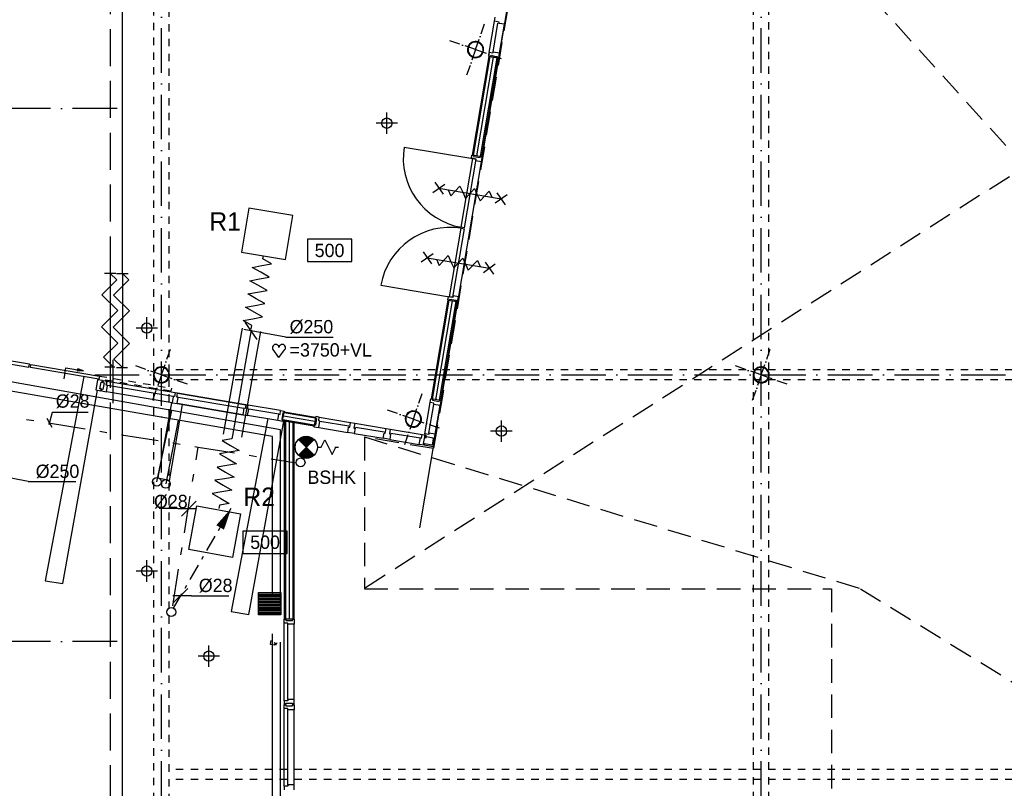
# Model space of a CAD drawing. Extents: x -866131 to -691536, y 173952 to 258052.
# Tile 26 of 160: x -814717 to -801420, y 193236 to 203620. Entities that reach past the tile are written whole.
import ezdxf
from ezdxf.enums import TextEntityAlignment as Align

# ---------------------------------------------------------------- set-up
doc = ezdxf.new("R2010")
doc.units = 0
doc.header["$LTSCALE"] = 100
for name, pattern in [('2322004', [45, 40, -5]), ('2322107', [2000, 1000, 1000]), ('2322108', [7, 5, -2]), ('2322109', [10, 5, -2, 1, -2]), ('CENTER2', [11.25, 7.5, -1.25, 1.25, -1.25]), ('DASHDOT', [9, 6, -1.5, 0, -1.5]), ('HIDDEN', [2, 1, -1]), ('HIDDEN2', [4.7625, 3.175, -1.5875])]:
    doc.linetypes.add(name, pattern=pattern)
doc.layers.get('0').update_dxf_attribs({"linetype": 'CONTINUOUS'})
for name, color, linetype in [('AL$7----_STRAMIEN', 1, 'DASHDOT'), ('AL$8----_HULPLIJNEN', 2, 'CONTINUOUS'), ('AL22----_BINNENWAND', 7, 'CONTINUOUS'), ('AL28----_KONSTRUKTIE', 3, 'CONTINUOUS'), ('AL31----_BUITENKOZ', 7, 'CONTINUOUS'), ('AL32----_BINNENKOZ', 7, 'CONTINUOUS'), ('AL65----_BEVEILIGING', 7, 'CONTINUOUS'), ('ALL-----_REFLIJNEN', 8, 'CONTINUOUS'), ('ALXAA---_GEWBETON', 12, 'CONTINUOUS'), ('BOUW', 8, 'CONTINUOUS'), ('MV-BINNENBESTRATING', 1, 'CONTINUOUS'), ('MV-BINNENKOZIJN', 1, 'CONTINUOUS'), ('MV-STAALKOLOM', 1, 'CONTINUOUS'), ('WL$1----', 4, 'CONTINUOUS'), ('WL531---', 4, 'CONTINUOUS'), ('WL561---_AANVOER', 4, 'CONTINUOUS'), ('WL561---_RETOUR', 4, 'CONTINUOUS'), ('WL570---_HARTLIJN', 7, 'CONTINUOUS'), ('WL570---_HULPLIJN', 7, 'CONTINUOUS'), ('WL570---_RETOUR', 3, 'CONTINUOUS'), ('WL570---_TOEVOER', 3, 'CONTINUOUS'), ('WM$1----', 1, 'CONTINUOUS'), ('WM531---', 1, 'CONTINUOUS'), ('WM541---', 1, 'CONTINUOUS'), ('WM570---', 1, 'CONTINUOUS')]:
    doc.layers.add(name, color=color, linetype=linetype)
doc.styles.add('BURO-018', font='BUROFONT.shx', dxfattribs={"height": 180})
doc.styles.add('BURO-025', font='BUROFONT.shx', dxfattribs={"height": 250})

# ---------------------------------------------------------------- blocks, each defined once
blk = doc.blocks.new('LU-1D-F-FA3E7')
at = {"color": 0, "linetype": 'CONTINUOUS'}
for p, q in [((-500, 0), (-455, 0)), ((-455, 0), (-409, 125)), ((-409, 125), (-364, 0)), ((-364, 0), (-318, -125)), ((-318, -125), (-273, 0)), ((-273, 0), (-227, 125)), ((-227, 125), (-182, 0)), ((-182, 0), (-136, -125)), ((-136, -125), (-91, 0)), ((-91, 0), (-45, 125)), ((-45, 125), (0, 0)), ((0, 0), (45, -125)), ((45, -125), (91, 0)), ((91, 0), (136, 125)), ((136, 125), (182, 0)), ((182, 0), (227, -125)), ((227, -125), (273, 0)), ((273, 0), (318, 125)), ((318, 125), (364, 0)), ((364, 0), (409, -125)), ((409, -125), (455, 0)), ((455, 0), (500, 0))]:
    blk.add_line(p, q, dxfattribs=at)
blk = doc.blocks.new('LU-ORNAM-25825800')
at = {"color": 0, "linetype": 'CONTINUOUS'}
for p, q in [((300, 300), (-300, 300)), ((-300, 300), (-300, -300)), ((300, -300), (300, 300)), ((-300, -300), (300, -300))]:
    blk.add_line(p, q, dxfattribs=at)
blk = doc.blocks.new('LU-1D-K-FA')
at = {"color": 0, "linetype": 'CONTINUOUS'}
for p, q in [((-0.5, 125), (0.5, 125)), ((-0.5, -125), (0.5, -125))]:
    blk.add_line(p, q, dxfattribs=at)
at = {"layer": 'WL570---_HARTLIJN', "linetype": 'CENTER2'}
blk.add_line((-0.5, 0), (0.5, 0), dxfattribs=at)
blk = doc.blocks.new('LU-ORND')
at = {"color": 0, "linetype": 'CONTINUOUS'}
for p, q in [((-3, 1.5), (-3, -1.5)), ((3, 1.5), (-3, 1.5)), ((3, -1.5), (3, 1.5)), ((-3, -1.5), (3, -1.5))]:
    blk.add_line(p, q, dxfattribs=at)
blk = doc.blocks.new('HART')
at = {"color": 1}
for q in [(-28.1, 39.5), (51.4, 39.5)]:
    blk.add_line((11.6, -12.9), q, dxfattribs=at)
for centre, start, end in [((-10.5, 52.8), 0, 217.18669), ((33.8, 52.8), 322.81331, 180)]:
    blk.add_arc(centre, 22.1, start, end, dxfattribs=at)
blk = doc.blocks.new('*U227', base_point=(18020, 23519))
at = {"layer": 'WM570---', "linetype": 'CONTINUOUS'}
for p, q in [((18493, 23427), (17922, 23538)), ((17941, 23636), (18099, 23402)), ((18493, 23427), (19133, 23427))]:
    blk.add_line(p, q, dxfattribs=at)
at = {"layer": 'WM570---', "linetype": 'CONTINUOUS', "style": 'BURO-018'}
blk.add_text('%%c250', height=180, dxfattribs=at).set_placement((18593, 23477))
blk = doc.blocks.new('LDV1109')
at = {"color": 0, "linetype": 'CONTINUOUS'}
for p, q in [((5.87, 10.18), (6.75, 11.69)), ((5.31, 9.2), (5.5, 9.53)), ((4, 6.93), (4.94, 8.55)), ((3.44, 5.95), (3.62, 6.28)), ((2.12, 3.68), (3.06, 5.3)), ((1.56, 2.71), (1.75, 3.03)), ((0.25, 0.43), (1.19, 2.06))]:
    blk.add_line(p, q, dxfattribs=at)
blk.add_lwpolyline([(6.75, 11.69, 0, 1, 0), (5.5, 9.53, 1, 1, 0)], format="xyseb", dxfattribs=at)
blk.add_circle((0, 0), 0.5, dxfattribs=at)
blk = doc.blocks.new('*U494', base_point=(-812125, 196561))
at = {"color": 0, "linetype": 'CONTINUOUS'}
for p, q in [((-812025, 196661), (-812225, 196461)), ((-811975, 196561), (-812225, 196561)), ((-811975, 196561), (-811469, 196561))]:
    blk.add_line(p, q, dxfattribs=at)
at = {"color": 0, "linetype": 'CONTINUOUS', "style": 'BURO-018'}
blk.add_text('%%C28', height=180, dxfattribs=at).set_placement((-811875, 196611))
blk = doc.blocks.new('*U524', base_point=(-811469, 199394))
at = {"color": 0, "linetype": 'CONTINUOUS'}
for p, q in [((-811511, 199301), (-811673, 199532)), ((-811122, 199332), (-811690, 199434)), ((-811122, 199332), (-810482, 199332))]:
    blk.add_line(p, q, dxfattribs=at)
at = {"layer": 'WM570---', "linetype": 'CONTINUOUS', "style": 'BURO-018'}
blk.add_text('%%c250', height=180, dxfattribs=at).set_placement((-811072, 199382))

msp = doc.modelspace()

# ---------------------------------------------------------------- linework, layer by layer
at = {"color": 8, "linetype": 'CONTINUOUS'}
for p, q in [((-808306.07, 203597.53), (-808296.774, 203652.753)), ((-808240, 203586.408), (-808306.07, 203597.53)), ((-808242.822, 203569.644), (-808240, 203586.408)), ((-808156.881, 203646.443), (-808171.821, 203557.692)), ((-808171.821, 203557.692), (-808242.822, 203569.644)), ((-809525.56, 201898.314), (-808598.108, 201742.191)), ((-809839.798, 200031.578), (-808912.346, 199875.455)), ((-810258.591, 198113.005), (-810247.469, 198179.076)), ((-810247.469, 198179.076), (-810192.246, 198169.78)), ((-810192.246, 198169.78), (-810203.368, 198103.709)), ((-810287.307, 198044.826), (-810275.355, 198115.827)), ((-810198.556, 198029.886), (-810287.307, 198044.826)), ((-810275.355, 198115.827), (-810258.591, 198113.005)), ((-810203.368, 198103.709), (-810186.604, 198100.887)), ((-810186.604, 198100.887), (-810198.556, 198029.886)), ((-809809.036, 197964.316), (-809797.084, 198035.317)), ((-809797.084, 198035.317), (-809780.32, 198032.495)), ((-809780.32, 198032.495), (-809769.198, 198098.566)), ((-809769.198, 198098.566), (-809713.975, 198089.27)), ((-809713.975, 198089.27), (-809725.097, 198023.199)), ((-809725.097, 198023.199), (-809708.333, 198020.377)), ((-809708.333, 198020.377), (-809720.285, 197949.376)), ((-809720.285, 197949.376), (-809809.036, 197964.316))]:
    msp.add_line(p, q, dxfattribs=at)
at = {"color": 3, "linetype": 'CONTINUOUS'}
for p, q in [((-813571.036, 200196.528), (-813416.572, 200196.528)), ((-813493.705, 200188.746), (-813493.705, 198919.185)), ((-813493.416, 200189.94), (-813407.203, 200103.727)), ((-813409.798, 200192.152), (-813250.341, 200192.152)), ((-813330.841, 200189.794), (-813244.482, 200103.435)), ((-813330.841, 200188.6), (-813330.841, 198919.038)), ((-813407.203, 200103.727), (-813607.227, 199903.703)), ((-813244.482, 200103.435), (-813448.59, 199899.327)), ((-813607.227, 199903.703), (-813393.1, 199689.576)), ((-813448.59, 199899.327), (-813234.463, 199685.2)), ((-813393.1, 199689.576), (-813612.814, 199469.862)), ((-813234.463, 199685.2), (-813454.176, 199465.486)), ((-813612.814, 199469.862), (-813393.1, 199250.148)), ((-813454.176, 199465.486), (-813234.463, 199245.772)), ((-813393.1, 199250.148), (-813584.152, 199059.096)), ((-813234.463, 199245.772), (-813446.019, 199034.216)), ((-813584.152, 199059.096), (-813448.472, 198923.415)), ((-813446.019, 199034.216), (-813330.841, 198919.038)), ((-813431.663, 198923.415), (-813565.462, 198923.415)), ((-813410.853, 198919.038), (-813263.117, 198919.038))]:
    msp.add_line(p, q, dxfattribs=at)
at = {"color": 1, "linetype": 'CONTINUOUS'}
for p, q in [((-814279.474, 198314.635), (-814322.281, 198148.241)), ((-813791.129, 198313.197), (-814279.474, 198314.635))]:
    msp.add_line(p, q, dxfattribs=at)
at = {"color": 2, "linetype": 'CONTINUOUS'}
for p, q in [((-810953.513, 197949.997), (-810741.381, 197737.865)), ((-810953.513, 197737.865), (-810741.381, 197949.997)), ((-810647.447, 197843.931), (-810597.447, 197943.931)), ((-810597.447, 197943.931), (-810497.447, 197743.931)), ((-810697.447, 197843.931), (-810647.447, 197843.931)), ((-810497.447, 197743.931), (-810447.447, 197843.931)), ((-810462.181, 197843.931), (-810412.181, 197843.931))]:
    msp.add_line(p, q, dxfattribs=at)
at = {"color": 2, "linetype": 'CONTINUOUS', "const_width": 150}
for points in [[(-810794.414, 197896.964, 0.414213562), (-810900.48, 197896.964, 1)], [(-810794.414, 197790.898, -0.414213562), (-810900.48, 197790.898, -1)]]:
    msp.add_lwpolyline(points, format="xyb", dxfattribs=at)
at = {"color": 2, "linetype": 'CONTINUOUS'}
for centre, radius in [((-810847.447, 197843.931), 150), ((-810923.846, 197638.622), 60)]:
    msp.add_circle(centre, radius, dxfattribs=at)
at = {"color": 8, "linetype": 'CONTINUOUS'}
for centre, start, end in [((-808587.837, 201749.502), 170.9826639, 259.9066815), ((-808905.035, 199865.184), 80.9826639, 169.9066815)]:
    msp.add_arc(centre, 949.457, start, end, dxfattribs=at)
at = {"layer": 'AL$7----_STRAMIEN', "color": 1}
for p, q in [((-813402.826, 202421.228), (-838048.569, 202421.228)), ((-813402.826, 195221.228), (-823735.184, 195221.228))]:
    msp.add_line(p, q, dxfattribs=at)
at = {"layer": 'AL$7----_STRAMIEN'}
for points in [[(-812802.826, 179501.228), (-812802.826, 221024.618)], [(-804702.826, 179501.228), (-804702.826, 221024.618)], [(-813702.826, 198821.228), (-785422.177, 198821.228)]]:
    msp.add_lwpolyline(points, dxfattribs=at)
at = {"layer": 'AL$8----_HULPLIJNEN', "color": 8}
msp.add_line((-809311.726, 196752.929), (-807524.467, 207370.175), dxfattribs=at)
at = {"layer": 'AL$8----_HULPLIJNEN', "color": 8, "linetype": 'DASHDOT', "ltscale": 0.25}
for p, q in [((-808560.492, 203215.515), (-808440.062, 203563.086)), ((-808560.492, 203215.515), (-808908.063, 203335.944)), ((-808560.492, 203215.515), (-808680.921, 202867.944)), ((-808560.492, 203215.515), (-808212.921, 203095.085)), ((-812802.826, 198821.228), (-812682.397, 199168.799)), ((-804702.826, 198821.228), (-804582.397, 199168.799)), ((-812802.826, 198821.228), (-813150.397, 198941.657)), ((-804702.826, 198821.228), (-805050.397, 198941.657)), ((-812802.826, 198821.228), (-812923.256, 198473.657)), ((-812802.826, 198821.228), (-812455.255, 198700.798)), ((-804702.826, 198821.228), (-804823.256, 198473.657)), ((-804702.826, 198821.228), (-804355.255, 198700.798)), ((-809400.682, 198224.35), (-809280.252, 198571.921)), ((-809400.682, 198224.35), (-809748.253, 198344.779)), ((-809400.682, 198224.35), (-809521.111, 197876.779)), ((-809400.682, 198224.35), (-809053.111, 198103.92))]:
    msp.add_line(p, q, dxfattribs=at)
at = {"layer": 'AL22----_BINNENWAND', "color": 8}
for p, q in [((-808603.375, 201789.218), (-808378.682, 203124.014)), ((-808255.416, 203103.264), (-808480.109, 201768.468)), ((-808378.682, 203124.014), (-808255.416, 203103.264)), ((-808480.109, 201768.468), (-808603.375, 201789.218)), ((-809157.644, 198496.57), (-808932.719, 199832.744)), ((-808809.453, 199811.994), (-809034.379, 198475.82)), ((-808932.719, 199832.744), (-808809.453, 199811.994)), ((-809034.379, 198475.82), (-809157.644, 198496.57)), ((-811165.79, 198199.805), (-811145.04, 198323.07)), ((-811145.04, 198323.07), (-810720.985, 198251.687)), ((-810741.735, 198128.421), (-811165.79, 198199.805)), ((-811140.326, 198195.518), (-811165.79, 198199.805)), ((-811015.326, 198174.476), (-811140.326, 198195.518)), ((-811140.326, 195519.416), (-811140.326, 198194.997)), ((-811140.326, 198194.997), (-811137.231, 198194.997)), ((-811015.326, 198174.476), (-811015.326, 195519.416)), ((-810720.985, 198251.687), (-810741.735, 198128.421)), ((-811015.326, 195519.416), (-811140.326, 195519.416))]:
    msp.add_line(p, q, dxfattribs=at)
at = {"layer": 'AL22----_BINNENWAND', "color": 8, "linetype": 'CONTINUOUS'}
for p, q in [((-808588.583, 201786.728), (-808363.89, 203121.524)), ((-808494.901, 201770.958), (-808270.208, 203105.754)), ((-809142.852, 198494.08), (-808917.927, 199830.254)), ((-809049.171, 198478.31), (-808824.245, 199814.484)), ((-810723.475, 198236.895), (-811147.53, 198308.279)), ((-810739.245, 198143.213), (-811163.3, 198214.597)), ((-811125.326, 198194.997), (-811125.326, 195519.416)), ((-811030.326, 198177.001), (-811030.326, 195519.416))]:
    msp.add_line(p, q, dxfattribs=at)
at = {"layer": 'AL28----_KONSTRUKTIE', "color": 8}
for p, q in [((-813457.82, 199025.186), (-813457.82, 198439.938)), ((-811490.543, 195581.366), (-811490.543, 195881.366)), ((-811490.543, 195881.366), (-811190.543, 195881.366)), ((-811190.543, 195881.366), (-811190.543, 195581.366)), ((-811190.543, 195581.366), (-811490.543, 195581.366))]:
    msp.add_line(p, q, dxfattribs=at)
for centre, radius, start, end in [((-808560.492, 203215.515), 109.55, 340.8893454, 160.8893454), ((-808560.492, 203215.515), 109.55, 160.8893454, 340.8893454), ((-808560.492, 203215.515), 101.55, 160.8893454, 340.8893454), ((-808560.492, 203215.515), 101.55, 340.8893454, 160.8893454), ((-812802.826, 198821.228), 109.55, 340.8893454, 160.8893454), ((-804702.826, 198821.228), 109.55, 340.8893454, 160.8893454), ((-812802.826, 198821.228), 109.55, 160.8893454, 340.8893454), ((-812802.826, 198821.228), 101.55, 160.8893454, 340.8893454), ((-812802.826, 198821.228), 101.55, 340.8893454, 160.8893454), ((-804702.826, 198821.228), 109.55, 160.8893454, 340.8893454), ((-804702.826, 198821.228), 101.55, 160.8893454, 340.8893454), ((-804702.826, 198821.228), 101.55, 340.8893454, 160.8893454), ((-809400.682, 198224.35), 109.55, 340.8893454, 160.8893454), ((-809400.682, 198224.35), 101.55, 340.8893454, 160.8893454), ((-809400.682, 198224.35), 109.55, 160.8893454, 340.8893454), ((-809400.682, 198224.35), 101.55, 160.8893454, 340.8893454)]:
    msp.add_arc(centre, radius, start, end, dxfattribs=at)
at = {"layer": 'AL31----_BUITENKOZ', "color": 8, "linetype": 'CONTINUOUS'}
for p, q in [((-808754.231, 200814.74), (-808598.108, 201742.191)), ((-808557.677, 201735.385), (-808713.8, 200807.934)), ((-808598.108, 201742.191), (-808557.677, 201735.385)), ((-808912.014, 199877.427), (-808756.223, 200802.906)), ((-808715.792, 200796.1), (-808871.583, 199870.621)), ((-808756.223, 200802.906), (-808715.792, 200796.1)), ((-808713.8, 200807.934), (-808754.231, 200814.74)), ((-808871.583, 199870.621), (-808912.014, 199877.427)), ((-815518.321, 199080.158), (-814592.842, 198924.367)), ((-814586.036, 198964.799), (-815511.515, 199120.59)), ((-814592.842, 198924.367), (-814586.036, 198964.799)), ((-814573.12, 198921.047), (-814566.314, 198961.479)), ((-814566.314, 198961.479), (-813640.835, 198805.688)), ((-813647.641, 198765.257), (-814573.12, 198921.047)), ((-813640.835, 198805.688), (-813647.641, 198765.257))]:
    msp.add_line(p, q, dxfattribs=at)
at = {"layer": 'AL31----_BUITENKOZ', "color": 8}
for p, q in [((-814117.501, 198769.978), (-814092.905, 198914.583)), ((-814092.905, 198914.583), (-813853.528, 198874.287)), ((-813937.206, 198871.782), (-813934.49, 198887.916)), ((-813853.528, 198874.287), (-813937.206, 198871.782)), ((-813931.774, 198904.05), (-813934.49, 198887.916)), ((-813853.528, 198874.287), (-813931.774, 198904.05))]:
    msp.add_line(p, q, dxfattribs=at)
at = {"layer": 'AL31----_BUITENKOZ', "color": 8, "linetype": 'HIDDEN'}
for p, q in [((-813640.835, 198805.688), (-812669.008, 198642.095)), ((-812675.814, 198601.664), (-813647.641, 198765.257)), ((-812669.008, 198642.095), (-812675.814, 198601.664))]:
    msp.add_line(p, q, dxfattribs=at)
at = {"layer": 'AL32----_BINNENKOZ', "color": 8, "linetype": 'HIDDEN2'}
for p, q in [((-786900.826, 210725.505), (-810062.709, 195936.303)), ((-807334.34, 208478.384), (-809128.427, 197825.557)), ((-786702.826, 185671.366), (-807334.34, 208481.56)), ((-810061.609, 197982.645), (-810062.709, 195933.127)), ((-810061.609, 197982.645), (-803360.836, 195933.194)), ((-809128.427, 197825.557), (-810061.609, 197982.645)), ((-810062.709, 195933.127), (-803753.013, 195933.194)), ((-803753.013, 195933.194), (-803753.013, 186311.505)), ((-803360.836, 195933.194), (-786702.826, 185671.366))]:
    msp.add_line(p, q, dxfattribs=at)
at = {"layer": 'AL32----_BINNENKOZ', "color": 8}
for p, q in [((-808377.284, 203174.482), (-808306.07, 203597.53)), ((-808324.17, 203182.78), (-808258.6, 203572.3)), ((-808237.391, 203168.172), (-808171.821, 203557.692)), ((-808377.284, 203174.482), (-808385.584, 203125.176)), ((-808385.584, 203125.176), (-808360.931, 203121.026)), ((-808326.992, 203166.016), (-808377.284, 203174.482)), ((-808360.931, 203121.026), (-808358.275, 203136.804)), ((-808358.275, 203136.804), (-808267.552, 203121.532)), ((-808324.17, 203182.78), (-808326.992, 203166.016)), ((-808237.391, 203168.172), (-808324.17, 203182.78)), ((-808267.552, 203121.532), (-808270.208, 203105.754)), ((-808270.208, 203105.754), (-808248.513, 203102.102)), ((-808248.513, 203102.102), (-808237.391, 203168.172)), ((-808617.499, 201747.483), (-808610.278, 201790.38)), ((-808551.428, 201736.361), (-808617.499, 201747.483)), ((-808610.278, 201790.38), (-808585.625, 201786.23)), ((-808585.625, 201786.23), (-808588.281, 201770.452)), ((-808588.281, 201770.452), (-808500.516, 201755.678)), ((-808555.329, 201713.187), (-808551.428, 201736.361)), ((-808500.516, 201755.678), (-808497.86, 201771.456)), ((-808497.86, 201771.456), (-808473.206, 201767.306)), ((-808473.206, 201767.306), (-808484.328, 201701.235)), ((-808484.328, 201701.235), (-808555.329, 201713.187)), ((-808932.401, 199876.803), (-808939.622, 199833.906)), ((-808866.33, 199865.681), (-808932.401, 199876.803)), ((-808862.429, 199888.855), (-808866.33, 199865.681)), ((-808791.428, 199876.903), (-808862.429, 199888.855)), ((-808802.55, 199810.832), (-808791.428, 199876.903)), ((-808939.622, 199833.906), (-808914.969, 199829.756)), ((-808914.969, 199829.756), (-808912.313, 199845.534)), ((-808912.313, 199845.534), (-808824.547, 199830.76)), ((-808824.547, 199830.76), (-808827.203, 199814.982)), ((-808827.203, 199814.982), (-808802.55, 199810.832)), ((-813679.301, 198667.537), (-813687.767, 198617.244)), ((-813664.693, 198754.316), (-813679.301, 198667.537)), ((-813679.301, 198667.537), (-813679.301, 198667.537)), ((-813598.623, 198743.194), (-813664.693, 198754.316)), ((-813633.325, 198633.432), (-813618.053, 198724.155)), ((-813618.053, 198724.155), (-813602.275, 198721.499)), ((-813602.275, 198721.499), (-813598.623, 198743.194)), ((-813588.762, 198741.534), (-813592.912, 198716.881)), ((-813592.912, 198716.881), (-813577.134, 198714.225)), ((-813577.134, 198714.225), (-813592.406, 198623.501)), ((-813539.455, 198733.234), (-813588.762, 198741.534)), ((-813539.455, 198733.234), (-813547.921, 198682.941)), ((-813547.921, 198682.941), (-813539.455, 198733.234)), ((-813531.157, 198680.119), (-813547.921, 198682.941)), ((-813545.765, 198593.34), (-813531.157, 198680.119)), ((-812618.413, 198578.19), (-813539.455, 198733.234)), ((-812643.643, 198530.719), (-813531.157, 198680.119)), ((-813687.767, 198617.244), (-813621.697, 198606.122)), ((-813617.547, 198630.776), (-813633.325, 198633.432)), ((-813621.697, 198606.122), (-813617.547, 198630.776)), ((-813608.184, 198626.157), (-813611.836, 198604.462)), ((-813611.836, 198604.462), (-813545.765, 198593.34)), ((-813592.406, 198623.501), (-813608.184, 198626.157)), ((-812658.251, 198443.94), (-813545.764, 198593.34)), ((-812643.643, 198530.719), (-812658.251, 198443.94)), ((-812626.879, 198527.897), (-812643.643, 198530.719)), ((-812618.413, 198578.19), (-812626.879, 198527.897)), ((-812585.871, 198572.712), (-812618.413, 198578.19)), ((-812594.337, 198522.419), (-812585.871, 198572.712)), ((-812585.871, 198572.712), (-811664.829, 198417.668)), ((-811664.829, 198417.668), (-812585.871, 198572.712)), ((-812658.251, 198443.94), (-812592.181, 198432.818)), ((-812577.573, 198519.597), (-812594.337, 198522.419)), ((-812592.181, 198432.818), (-812577.573, 198519.597)), ((-812592.181, 198432.818), (-811704.667, 198283.418)), ((-811704.667, 198283.418), (-812592.181, 198432.818)), ((-812592.181, 198432.818), (-811704.667, 198283.418)), ((-811704.667, 198283.418), (-812592.181, 198432.818)), ((-812577.573, 198519.597), (-811690.059, 198370.197)), ((-811664.829, 198417.668), (-811673.295, 198367.375)), ((-811632.287, 198412.19), (-811664.829, 198417.668)), ((-811640.753, 198361.897), (-811632.287, 198412.19)), ((-811193.184, 198338.273), (-811632.287, 198412.19)), ((-809244.061, 198025.378), (-809172.847, 198448.426)), ((-809190.947, 198033.676), (-809125.377, 198423.196)), ((-809172.847, 198448.426), (-809164.547, 198497.732)), ((-809122.555, 198439.96), (-809172.847, 198448.426)), ((-809164.547, 198497.732), (-809139.894, 198493.582)), ((-809139.894, 198493.582), (-809142.55, 198477.804)), ((-809142.55, 198477.804), (-809051.827, 198462.532)), ((-809125.377, 198423.196), (-809122.555, 198439.96)), ((-809038.598, 198408.588), (-809125.377, 198423.196)), ((-809104.168, 198019.068), (-809038.598, 198408.588)), ((-809051.827, 198462.532), (-809049.171, 198478.31)), ((-809049.171, 198478.31), (-809027.476, 198474.658)), ((-809027.476, 198474.658), (-809038.598, 198408.588)), ((-811690.059, 198370.197), (-811704.667, 198283.418)), ((-811704.667, 198283.418), (-811638.597, 198272.296)), ((-811673.295, 198367.375), (-811690.059, 198370.197)), ((-811623.989, 198359.075), (-811640.753, 198361.897)), ((-811638.597, 198272.296), (-811623.989, 198359.075)), ((-811233.022, 198204.024), (-811638.597, 198272.296)), ((-811233.022, 198204.024), (-811638.597, 198272.296)), ((-811218.414, 198290.803), (-811623.989, 198359.075)), ((-811233.022, 198204.024), (-811218.414, 198290.803)), ((-811218.414, 198290.803), (-811201.65, 198287.981)), ((-811201.65, 198287.981), (-811193.184, 198338.273)), ((-811193.184, 198338.273), (-811143.878, 198329.973)), ((-811163.806, 198307.976), (-811179.078, 198217.253)), ((-811148.028, 198305.32), (-811163.806, 198307.976)), ((-811143.878, 198329.973), (-811148.028, 198305.32)), ((-811166.952, 198192.902), (-811233.022, 198204.024)), ((-811179.078, 198217.253), (-811163.3, 198214.597)), ((-811163.3, 198214.597), (-811166.952, 198192.902)), ((-810739.245, 198143.213), (-810742.897, 198121.518)), ((-810723.467, 198140.557), (-810739.245, 198143.213)), ((-810719.823, 198258.59), (-810723.973, 198233.937)), ((-810723.973, 198233.937), (-810708.195, 198231.281)), ((-810708.195, 198231.281), (-810723.467, 198140.557)), ((-810670.517, 198250.29), (-810719.823, 198258.59)), ((-810678.983, 198199.997), (-810670.517, 198250.29)), ((-810662.219, 198197.175), (-810678.983, 198199.997)), ((-810676.827, 198110.396), (-810662.219, 198197.175)), ((-810670.517, 198250.29), (-810247.469, 198179.076)), ((-810662.219, 198197.175), (-810272.699, 198131.605)), ((-810192.246, 198169.78), (-809769.198, 198098.566)), ((-810742.897, 198121.518), (-810676.827, 198110.396)), ((-810676.827, 198110.396), (-810287.307, 198044.826)), ((-810198.556, 198029.886), (-809809.036, 197964.316)), ((-810183.948, 198116.665), (-809794.428, 198051.095)), ((-809713.975, 198089.27), (-809281.066, 198016.396)), ((-809705.677, 198036.155), (-809306.296, 197968.926)), ((-809289.532, 197966.104), (-809281.066, 198016.396)), ((-809281.066, 198016.396), (-809231.759, 198008.096)), ((-809244.061, 198025.378), (-809252.361, 197976.072)), ((-809193.769, 198016.912), (-809244.061, 198025.378)), ((-809231.759, 198008.096), (-809235.909, 197983.443)), ((-809190.947, 198033.676), (-809193.769, 198016.912)), ((-809104.168, 198019.068), (-809190.947, 198033.676)), ((-809115.29, 197952.998), (-809104.168, 198019.068)), ((-809720.285, 197949.376), (-809320.904, 197882.146)), ((-809320.904, 197882.146), (-809306.296, 197968.926)), ((-809254.833, 197871.024), (-809320.904, 197882.146)), ((-809306.296, 197968.926), (-809289.532, 197966.104)), ((-809251.687, 197986.099), (-809266.959, 197895.375)), ((-809266.959, 197895.375), (-809251.181, 197892.719)), ((-809251.181, 197892.719), (-809254.833, 197871.024)), ((-809132.553, 197850.443), (-809254.833, 197871.027)), ((-809252.361, 197976.072), (-809227.708, 197971.922)), ((-809147.316, 197871.181), (-809251.845, 197888.777)), ((-809235.909, 197983.443), (-809251.687, 197986.099)), ((-809227.708, 197971.922), (-809225.052, 197987.7)), ((-809225.052, 197987.7), (-809134.328, 197972.428)), ((-809133.04, 197955.986), (-809147.316, 197871.181)), ((-809134.328, 197972.428), (-809136.984, 197956.65)), ((-809136.984, 197956.65), (-809115.29, 197952.998)), ((-809115.29, 197952.998), (-809132.553, 197850.443)), ((-811147.326, 195519.416), (-811122.326, 195519.416)), ((-811147.326, 195469.416), (-811147.326, 195519.416)), ((-811122.326, 195519.416), (-811122.326, 195503.416)), ((-811122.326, 195503.416), (-811033.326, 195503.416)), ((-811033.326, 195503.416), (-811033.326, 195519.416)), ((-811033.326, 195519.416), (-811008.326, 195519.416)), ((-811008.326, 195519.416), (-811008.326, 195452.416)), ((-811147.326, 194419.416), (-811147.326, 195469.416)), ((-811096.326, 195469.416), (-811147.326, 195469.416)), ((-811096.326, 195452.416), (-811096.326, 195469.416)), ((-811096.326, 194436.416), (-811096.326, 195452.416)), ((-811008.326, 195452.416), (-811096.326, 195452.416)), ((-811008.326, 194436.416), (-811008.326, 195452.416)), ((-811326.903, 195234.78), (-811335.369, 195184.488)), ((-811326.903, 195234.78), (-811326.903, 195234.78)), ((-811335.369, 195184.488), (-811269.298, 195173.366)), ((-811265.148, 195198.019), (-811280.926, 195200.675)), ((-811269.298, 195173.366), (-811265.148, 195198.019)), ((-811255.785, 195193.4), (-811259.437, 195171.706)), ((-811240.007, 195190.744), (-811255.785, 195193.4)), ((-811096.326, 194419.416), (-811147.326, 194419.416)), ((-811147.326, 194419.416), (-811147.326, 194369.416)), ((-811008.326, 194436.416), (-811096.326, 194436.416)), ((-811096.326, 194436.416), (-811096.326, 194419.416)), ((-811008.326, 194369.416), (-811008.326, 194436.416)), ((-811147.326, 194369.416), (-811122.326, 194369.416)), ((-811147.326, 194364.416), (-811122.326, 194364.416)), ((-811147.326, 194314.416), (-811147.326, 194364.416)), ((-811096.326, 194314.416), (-811147.326, 194314.416)), ((-811147.326, 193264.416), (-811147.326, 194314.416)), ((-811122.326, 194369.416), (-811122.326, 194385.416)), ((-811122.326, 194385.416), (-811033.326, 194385.416)), ((-811122.326, 194364.416), (-811122.326, 194348.416)), ((-811122.326, 194348.416), (-811033.326, 194348.416)), ((-811096.326, 194297.416), (-811096.326, 194314.416)), ((-811008.326, 194297.416), (-811096.326, 194297.416)), ((-811096.326, 193281.416), (-811096.326, 194297.416)), ((-811033.326, 194385.416), (-811033.326, 194369.416)), ((-811033.326, 194369.416), (-811008.326, 194369.416)), ((-811033.326, 194348.416), (-811033.326, 194364.416)), ((-811033.326, 194364.416), (-811008.326, 194364.416)), ((-811008.326, 194364.416), (-811008.326, 194297.416)), ((-811008.326, 193281.416), (-811008.326, 194297.416)), ((-811096.326, 193264.416), (-811147.326, 193264.416)), ((-811147.326, 193264.416), (-811147.326, 193214.416)), ((-811008.326, 193281.416), (-811096.326, 193281.416)), ((-811096.326, 193281.416), (-811096.326, 193264.416)), ((-811008.326, 193214.416), (-811008.326, 193281.416))]:
    msp.add_line(p, q, dxfattribs=at)
at = {"layer": 'AL65----_BEVEILIGING', "color": 8, "linetype": 'CONTINUOUS'}
for p, q in [((-809135.491, 201284.8), (-808974.193, 201399.618)), ((-809112.251, 201422.858), (-808997.433, 201261.56)), ((-809054.842, 201342.209), (-808216.635, 201201.109)), ((-808894.72, 201239.2), (-808771.208, 201370.519)), ((-808771.208, 201370.519), (-808734.351, 201288.259)), ((-808697.495, 201206), (-808573.982, 201337.319)), ((-808573.982, 201337.319), (-808537.126, 201255.059)), ((-808931.576, 201321.459), (-808894.72, 201239.2)), ((-808734.351, 201288.259), (-808697.495, 201206)), ((-808537.126, 201255.059), (-808500.27, 201172.8)), ((-808500.27, 201172.8), (-808376.757, 201304.119)), ((-808376.757, 201304.119), (-808339.901, 201221.859)), ((-808297.284, 201143.7), (-808135.986, 201258.518)), ((-808274.044, 201281.758), (-808159.226, 201120.461)), ((-809293.44, 200346.502), (-809132.142, 200461.319)), ((-809270.2, 200484.559), (-809155.382, 200323.262)), ((-809212.791, 200403.911), (-808374.584, 200262.811)), ((-809052.669, 200300.901), (-808929.156, 200432.22)), ((-808929.156, 200432.22), (-808892.3, 200349.961)), ((-808855.444, 200267.701), (-808731.931, 200399.02)), ((-808731.931, 200399.02), (-808695.075, 200316.761)), ((-809089.525, 200383.161), (-809052.669, 200300.901)), ((-808892.3, 200349.961), (-808855.444, 200267.701)), ((-808695.075, 200316.761), (-808658.219, 200234.501)), ((-808658.219, 200234.501), (-808534.706, 200365.82)), ((-808534.706, 200365.82), (-808497.85, 200283.561)), ((-808455.233, 200205.402), (-808293.935, 200320.219)), ((-808431.993, 200343.459), (-808317.175, 200182.162))]:
    msp.add_line(p, q, dxfattribs=at)
at = {"layer": 'ALL-----_REFLIJNEN', "color": 8, "linetype": 'CONTINUOUS'}
for p, q in [((-808541.742, 201778.843), (-808317.049, 203113.639)), ((-809096.011, 198486.195), (-808871.086, 199822.369)), ((-810731.36, 198190.054), (-811155.415, 198261.438)), ((-811077.826, 198194.997), (-811077.826, 195519.416))]:
    msp.add_line(p, q, dxfattribs=at)
at = {"layer": 'ALXAA---_GEWBETON', "color": 8}
for p, q in [((-811490.543, 195880.783), (-811190.543, 195880.783)), ((-811490.543, 195860.783), (-811190.543, 195860.783)), ((-811490.543, 195840.783), (-811190.543, 195840.783)), ((-811490.543, 195820.783), (-811190.543, 195820.783)), ((-811490.543, 195800.783), (-811190.543, 195800.783)), ((-811490.543, 195780.783), (-811190.543, 195780.783)), ((-811490.543, 195760.783), (-811190.543, 195760.783)), ((-811490.543, 195740.783), (-811190.543, 195740.783)), ((-811490.543, 195720.783), (-811190.543, 195720.783)), ((-811490.543, 195700.783), (-811190.543, 195700.783)), ((-811490.543, 195680.783), (-811190.543, 195680.783)), ((-811490.543, 195660.783), (-811190.543, 195660.783)), ((-811490.543, 195640.783), (-811190.543, 195640.783)), ((-811490.543, 195620.783), (-811190.543, 195620.783)), ((-811490.543, 195600.783), (-811190.543, 195600.783))]:
    msp.add_line(p, q, dxfattribs=at)
at = {"layer": 'MV-BINNENBESTRATING', "color": 8}
for p, q in [((-809758.716, 202076.584), (-809758.716, 202366.917)), ((-809613.55, 202221.75), (-809903.883, 202221.75)), ((-813000.703, 199308.435), (-813000.703, 199598.768)), ((-813000.703, 199308.435), (-813000.703, 199598.768)), ((-812855.536, 199453.601), (-813145.869, 199453.601)), ((-812855.536, 199453.601), (-813145.869, 199453.601)), ((-808212.082, 197916.714), (-808212.082, 198207.047)), ((-808212.082, 197916.714), (-808212.082, 198207.047)), ((-808066.915, 198061.88), (-808357.248, 198061.88)), ((-808066.915, 198061.88), (-808357.248, 198061.88)), ((-813000.703, 196026.551), (-813000.703, 196316.884)), ((-812855.536, 196171.718), (-813145.869, 196171.718)), ((-812162.299, 194876.891), (-812162.299, 195167.224)), ((-812017.133, 195022.058), (-812307.466, 195022.058))]:
    msp.add_line(p, q, dxfattribs=at)
at = {"layer": 'MV-BINNENKOZIJN', "color": 2, "linetype": 'HIDDEN'}
for p, q in [((-787707.826, 198888.728), (-812697.438, 198888.728)), ((-787707.826, 198753.728), (-812697.438, 198753.728)), ((-787707.826, 193488.728), (-812697.438, 193488.728)), ((-787707.826, 193353.728), (-812697.438, 193353.728))]:
    msp.add_line(p, q, dxfattribs=at)
for points in [[(-812907.438, 185677.366), (-812907.438, 209727.262)], [(-812697.438, 185660.366), (-812697.438, 209727.262)], [(-804808.415, 185687.366), (-804808.415, 209727.262)], [(-804598.415, 185687.366), (-804598.415, 209727.262)]]:
    msp.add_lwpolyline(points, dxfattribs=at)
at = {"layer": 'MV-STAALKOLOM', "color": 8}
for centre in [(-809758.716, 202221.75), (-813000.703, 199453.601), (-813000.703, 199453.601), (-808212.082, 198061.88), (-808212.082, 198061.88), (-813000.703, 196171.718), (-812162.299, 195022.058)]:
    msp.add_circle(centre, 70.167, dxfattribs=at)
at = {"layer": 'WL$1----', "linetype": '2322004'}
for p, q in [((-811196.419, 198079.032), (-818643.205, 199400.326)), ((-811302.264, 197989.766), (-818544.749, 199245.615)), ((-811196.419, 191211.246), (-811196.419, 198079.032)), ((-811302.264, 191321.427), (-811302.264, 197989.766))]:
    msp.add_line(p, q, dxfattribs=at)
at = {"layer": 'WL531---', "linetype": '2322109'}
for p, q in [((-824200.275, 199765.785), (-812308.855, 197846.454)), ((-812651.088, 195700.902), (-812308.855, 197846.454)), ((-812308.855, 197846.454), (-810982.266, 197632.337))]:
    msp.add_line(p, q, dxfattribs=at)
at = {"layer": 'WL561---_AANVOER', "linetype": '2322107'}
for p, q in [((-813328.773, 200192.489), (-813328.773, 205979.983)), ((-813328.773, 190116.122), (-813328.773, 198917.565))]:
    msp.add_line(p, q, dxfattribs=at)
at = {"layer": 'WL561---_RETOUR', "linetype": '2322108'}
for p, q in [((-813490.251, 200192.489), (-813490.251, 206174.469)), ((-813490.251, 190246.988), (-813490.251, 198922.855))]:
    msp.add_line(p, q, dxfattribs=at)
at = {"layer": 'WM$1----', "color": 1}
msp.add_line((-814352.144, 198234.461), (-814282.464, 198115.08), dxfattribs=at)
at = {"layer": 'WM541---', "color": 9}
for p, q in [((-813849.94, 198799.729), (-814374.887, 196040.457)), ((-814136.217, 196001.979), (-813665.829, 198613.273)), ((-812665.103, 198442.186), (-812850.36, 197436.251)), ((-812693.64, 197391.493), (-812519.601, 198422.794)), ((-811364.005, 198230.604), (-811859.946, 195623.639)), ((-811621.276, 195585.16), (-811150.888, 198196.455)), ((-812849.721, 197428.699), (-812694.519, 197399.611)), ((-814374.887, 196040.457), (-814136.217, 196001.979)), ((-811859.946, 195623.639), (-811621.276, 195585.16))]:
    msp.add_line(p, q, dxfattribs=at)
at = {"layer": 'WM541---', "color": 1}
for p, q in [((-812863.649, 197376.958), (-812664.72, 198341.908)), ((-812576.112, 198211.229), (-812743.89, 197347.886)), ((-812332.118, 197114.486), (-812532.118, 196914.486)), ((-812582.118, 197014.486), (-812835.225, 197014.486)), ((-812582.118, 197014.486), (-812332.118, 197014.486))]:
    msp.add_line(p, q, dxfattribs=at)
for centre in [(-812863.649, 197376.958), (-812743.89, 197347.886)]:
    msp.add_circle(centre, 59.043, dxfattribs=at)

# ---------------------------------------------------------------- block references
at = {"layer": 'WL531---', "color": 2, "xscale": 120, "yscale": 120, "zscale": 120}
msp.add_blockref('LDV1109', (-812670.142, 195616.9), dxfattribs=at)
at = {"layer": 'WL570---_RETOUR', "rotation": 350.4999999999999}
msp.add_blockref('LU-ORNAM-25825800', (-811374.764, 200727.606), dxfattribs=at)
at = {"layer": 'WL570---_RETOUR', "xscale": 2, "yscale": 2, "zscale": 2}
msp.add_blockref('HART', (-811238.636, 199083.519), dxfattribs=at)
at = {"layer": 'WL570---_RETOUR', "xscale": -1, "rotation": 169.5000000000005}
msp.add_blockref('LU-ORNAM-25825800', (-812084.243, 196703.952), dxfattribs=at)
at = {"layer": 'WL570---_TOEVOER', "linetype": 'CONTINUOUS', "rotation": 80.44467269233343}
msp.add_blockref('LU-1D-F-FA3E7', (-811507.278, 199938.658), dxfattribs=at)
at = {"layer": 'WL570---_TOEVOER', "linetype": 'CONTINUOUS'}
for name, p, xscale, rotation in [('LU-1D-K-FA', (-811717.28, 198715.434), 1452.959871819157, 259.8644656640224), ('LU-1D-F-FA3E7', (-811935.767, 197508.576), -1, 79.55532730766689)]:
    msp.add_blockref(name, p, dxfattribs=dict(at, xscale=xscale, rotation=rotation))
at = {"layer": 'WM531---'}
msp.add_blockref('*U494', (-812547.884, 195837.567), dxfattribs=at)
at = {"layer": 'WM570---'}
ref = msp.add_blockref('LU-ORND', (-810532.139, 200502.747), dxfattribs=dict(at, xscale=100, yscale=100, zscale=100))
ref.add_attrib('LU_TEXT1', '500', dxfattribs={"layer": '0', "color": 1, "linetype": 'CONTINUOUS', "height": 180, "style": 'BURO-018'}).set_placement((-810532.139, 200502.747), align=Align.MIDDLE)
for name, p in [('*U524', (-811468.904, 199394.495)), ('*U227', (-815073.771, 197470.889))]:
    msp.add_blockref(name, p, dxfattribs=at)
ref = msp.add_blockref('LU-ORND', (-811402.928, 196560.646), dxfattribs=dict(at, xscale=100, yscale=100, zscale=100))
ref.add_attrib('LU_TEXT1', '500', dxfattribs={"layer": '0', "color": 1, "linetype": 'CONTINUOUS', "height": 180, "style": 'BURO-018'}).set_placement((-811402.928, 196560.646), align=Align.MIDDLE)

# ---------------------------------------------------------------- texts
at = {"color": 1, "linetype": 'CONTINUOUS', "style": 'BURO-018'}
msp.add_text('%%C28', height=180, dxfattribs=at).set_placement((-813774.198, 198378.101), align=Align.RIGHT)
at = {"layer": 'BOUW', "color": 1, "style": 'BURO-018'}
msp.add_text('BSHK', height=180, dxfattribs=at).set_placement((-810830.737, 197348.537))
at = {"layer": 'WL570---_HULPLIJN', "color": 1, "linetype": 'CONTINUOUS', "style": 'BURO-025'}
for s, p in [('R1', (-812156.497, 200767.733)), ('R2', (-811696.251, 197049.35))]:
    msp.add_text(s, height=250, dxfattribs=at).set_placement(p)
at = {"layer": 'WL570---_RETOUR', "color": 1, "style": 'BURO-018'}
msp.add_text('=3750+VL', height=180, dxfattribs=at).set_placement((-811071.715, 199069.014))
at = {"layer": 'WM541---', "color": 1, "style": 'BURO-018'}
msp.add_text('%%C28', height=180, dxfattribs=at).set_placement((-812448.788, 197021.463), align=Align.RIGHT)

doc.saveas('drawing.dxf')
